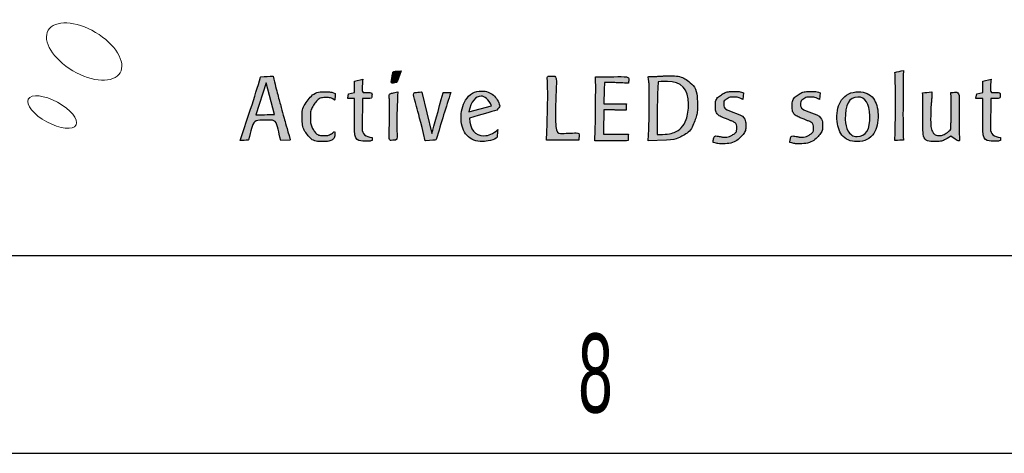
# Model space of a CAD drawing. Header units: millimetres. Extents: x 15 to 415, y 5 to 292.
# Tile 17 of 22: x 370 to 395, y 5 to 16. Entities that reach past the tile are written whole.
import ezdxf
from ezdxf.enums import TextEntityAlignment as Align

# ---------------------------------------------------------------- set-up
doc = ezdxf.new("R2010")
doc.units = ezdxf.units.MM
doc.layers.add('CALQUE_1', color=179, linetype='Continuous')
doc.layers.add('SLD-0', color=179, linetype='Continuous')
doc.styles.add('SLDTEXTSTYLE1', font='TXT', dxfattribs={"width": 0.75})
doc.styles.add('SLDTEXTSTYLE2', font='TXT', dxfattribs={"width": 0.589474})

# ---------------------------------------------------------------- blocks, each defined once
blk = doc.blocks.new('Bloc3')
at = {"layer": 'CALQUE_1'}
h = blk.add_hatch(color=139, dxfattribs=at)
edge = h.paths.add_edge_path(flags=0)
edge.add_spline(control_points=[(752.247, 26.255), (752.104, 26.255), (751.965, 26.249), (751.829, 26.236)], knot_values=[0, 0, 0, 0, 1, 1, 1, 1], weights=[1, 1, 1, 1], degree=3, periodic=0)
edge.add_line((751.829, 26.236), (752.364, 27.832))
edge.add_spline(control_points=[(752.364, 27.832), (752.558, 28.425), (752.725, 28.964), (752.864, 29.45)], knot_values=[0, 0, 0, 0, 1, 1, 1, 1], weights=[1, 1, 1, 1], degree=3, periodic=0)
edge.add_line((752.864, 29.45), (752.883, 29.47))
edge.add_spline(control_points=[(752.883, 29.47), (753.113, 29.479), (753.316, 29.491), (753.49, 29.504)], knot_values=[0, 0, 0, 0, 1, 1, 1, 1], weights=[1, 1, 1, 1], degree=3, periodic=0)
edge.add_line((753.49, 29.504), (753.505, 29.489))
edge.add_spline(control_points=[(753.505, 29.489), (753.599, 29.081), (753.737, 28.545), (753.918, 27.881), (754.038, 27.437), (754.188, 26.903), (754.37, 26.278)], knot_values=[0, 0, 0, 0, 1, 2, 3, 4, 4, 4, 4], weights=[1, 1, 1, 1, 1, 1, 1], degree=3, periodic=0)
edge.add_line((754.37, 26.278), (754.35, 26.259))
edge.add_line((754.35, 26.259), (753.899, 26.236))
edge.add_line((753.899, 26.236), (753.884, 26.25))
edge.add_spline(control_points=[(753.884, 26.25), (753.832, 26.48), (753.751, 26.822), (753.641, 27.277), (753.298, 27.274), (752.929, 27.268), (752.534, 27.258), (752.417, 26.857), (752.326, 26.53), (752.262, 26.275)], knot_values=[0, 0, 0, 0, 1, 2, 3, 4, 5, 6, 7, 7, 7, 7], weights=[1, 1, 1, 1, 1, 1, 1, 1, 1, 1], degree=3, periodic=0)
edge.add_line((752.262, 26.275), (752.247, 26.255))
edge = h.paths.add_edge_path(flags=0)
edge.add_spline(control_points=[(752.622, 27.541), (752.909, 27.544), (753.223, 27.55), (753.565, 27.559)], knot_values=[0, 0, 0, 0, 1, 1, 1, 1], weights=[1, 1, 1, 1], degree=3, periodic=0)
edge.add_line((753.565, 27.559), (753.148, 29.152))
edge.add_line((753.148, 29.152), (752.622, 27.541))
h = blk.add_hatch(color=139, dxfattribs=at)
edge = h.paths.add_edge_path(flags=0)
edge.add_spline(control_points=[(759.74, 29.178), (759.678, 29.165), (759.585, 29.149), (759.458, 29.129), (759.484, 29.262), (759.515, 29.465), (759.551, 29.737), (759.644, 29.74), (759.785, 29.748), (759.973, 29.761)], knot_values=[0, 0, 0, 0, 1, 2, 3, 4, 5, 6, 7, 7, 7, 7], weights=[1, 1, 1, 1, 1, 1, 1, 1, 1, 1], degree=3, periodic=0)
edge.add_line((759.973, 29.761), (759.769, 29.207))
edge.add_line((759.769, 29.207), (759.74, 29.178))
h = blk.add_hatch(color=139, dxfattribs=at)
edge = h.paths.add_edge_path(flags=0)
edge.add_spline(control_points=[(767.321, 26.253), (767.367, 27.5), (767.386, 28.431), (767.376, 29.046), (767.373, 29.211), (767.362, 29.358), (767.346, 29.488), (767.462, 29.494), (767.63, 29.503), (767.851, 29.512), (767.798, 28.706), (767.772, 27.731), (767.772, 26.589), (768.112, 26.598), (768.513, 26.614), (768.973, 26.636), (768.97, 26.552), (768.963, 26.427), (768.953, 26.262)], knot_values=[0, 0, 0, 0, 1, 2, 3, 4, 5, 6, 7, 8, 9, 10, 11, 12, 13, 14, 15, 16, 16, 16, 16], weights=[1, 1, 1, 1, 1, 1, 1, 1, 1, 1, 1, 1, 1, 1, 1, 1, 1, 1, 1], degree=3, periodic=0)
edge.add_line((768.953, 26.262), (768.944, 26.253))
edge.add_line((768.944, 26.253), (767.321, 26.253))
h = blk.add_hatch(color=139, dxfattribs=at)
edge = h.paths.add_edge_path(flags=0)
edge.add_spline(control_points=[(771.359, 28.1), (771.352, 28.016), (771.345, 27.908), (771.34, 27.776)], knot_values=[0, 0, 0, 0, 1, 1, 1, 1], weights=[1, 1, 1, 1], degree=3, periodic=0)
edge.add_line((771.34, 27.776), (771.336, 27.771))
edge.add_spline(control_points=[(771.336, 27.771), (771.232, 27.771), (771.064, 27.775), (770.831, 27.783), (770.675, 27.789), (770.505, 27.792), (770.321, 27.792)], knot_values=[0, 0, 0, 0, 1, 2, 3, 4, 4, 4, 4], weights=[1, 1, 1, 1, 1, 1, 1], degree=3, periodic=0)
edge.add_line((770.321, 27.792), (770.219, 27.792))
edge.add_spline(control_points=[(770.219, 27.792), (770.21, 27.378), (770.206, 26.967), (770.206, 26.556)], knot_values=[0, 0, 0, 0, 1, 1, 1, 1], weights=[1, 1, 1, 1], degree=3, periodic=0)
edge.add_line((770.206, 26.556), (770.385, 26.556))
edge.add_line((770.385, 26.556), (771.461, 26.556))
edge.add_spline(control_points=[(771.461, 26.556), (771.455, 26.485), (771.448, 26.382), (771.442, 26.246)], knot_values=[0, 0, 0, 0, 1, 1, 1, 1], weights=[1, 1, 1, 1], degree=3, periodic=0)
edge.add_line((771.442, 26.246), (771.432, 26.236))
edge.add_spline(control_points=[(771.432, 26.236), (771.342, 26.23), (771.245, 26.228), (771.142, 26.228)], knot_values=[0, 0, 0, 0, 1, 1, 1, 1], weights=[1, 1, 1, 1], degree=3, periodic=0)
edge.add_line((771.142, 26.228), (769.755, 26.232))
edge.add_spline(control_points=[(769.755, 26.232), (769.783, 26.744), (769.798, 27.175), (769.801, 27.525)], knot_values=[0, 0, 0, 0, 1, 1, 1, 1], weights=[1, 1, 1, 1], degree=3, periodic=0)
edge.add_line((769.801, 27.525), (769.801, 28.089))
edge.add_spline(control_points=[(769.801, 28.089), (769.808, 28.691), (769.808, 29.148), (769.801, 29.459)], knot_values=[0, 0, 0, 0, 1, 1, 1, 1], weights=[1, 1, 1, 1], degree=3, periodic=0)
edge.add_line((769.801, 29.459), (769.811, 29.464))
edge.add_spline(control_points=[(769.811, 29.464), (770.184, 29.464), (770.746, 29.469), (771.495, 29.479), (771.482, 29.343), (771.473, 29.236), (771.466, 29.155)], knot_values=[0, 0, 0, 0, 1, 2, 3, 4, 4, 4, 4], weights=[1, 1, 1, 1, 1, 1, 1], degree=3, periodic=0)
edge.add_line((771.466, 29.155), (771.461, 29.146))
edge.add_spline(control_points=[(771.461, 29.146), (771.38, 29.146), (771.189, 29.151), (770.889, 29.162), (770.662, 29.174), (770.471, 29.179), (770.316, 29.179)], knot_values=[0, 0, 0, 0, 1, 2, 3, 4, 4, 4, 4], weights=[1, 1, 1, 1, 1, 1, 1], degree=3, periodic=0)
edge.add_line((770.316, 29.179), (770.253, 29.179))
edge.add_spline(control_points=[(770.253, 29.179), (770.237, 28.855), (770.225, 28.495), (770.219, 28.1)], knot_values=[0, 0, 0, 0, 1, 1, 1, 1], weights=[1, 1, 1, 1], degree=3, periodic=0)
edge.add_line((770.219, 28.1), (771.359, 28.1))
h = blk.add_hatch(color=139, dxfattribs=at)
edge = h.paths.add_edge_path(flags=0)
edge.add_spline(control_points=[(772.467, 26.228), (772.508, 27.089), (772.521, 28.019), (772.505, 29.017), (772.505, 29.104), (772.492, 29.253), (772.467, 29.464)], knot_values=[0, 0, 0, 0, 1, 2, 3, 4, 4, 4, 4], weights=[1, 1, 1, 1, 1, 1, 1], degree=3, periodic=0)
edge.add_line((772.467, 29.464), (772.491, 29.479))
edge.add_line((772.491, 29.479), (772.608, 29.479))
edge.add_spline(control_points=[(772.608, 29.479), (772.706, 29.479), (772.853, 29.484), (773.05, 29.495), (773.247, 29.507), (773.394, 29.512), (773.491, 29.512), (773.901, 29.512), (774.21, 29.439), (774.419, 29.294), (774.763, 29.051), (774.941, 28.636), (774.95, 28.05), (774.954, 27.761), (774.912, 27.496), (774.824, 27.253), (774.698, 26.906), (774.497, 26.652), (774.221, 26.49), (773.991, 26.354), (773.711, 26.276), (773.381, 26.257)], knot_values=[0, 0, 0, 0, 1, 2, 3, 4, 5, 6, 7, 8, 9, 10, 11, 12, 13, 14, 15, 16, 17, 18, 19, 19, 19, 19], weights=[1, 1, 1, 1, 1, 1, 1, 1, 1, 1, 1, 1, 1, 1, 1, 1, 1, 1, 1, 1, 1, 1], degree=3, periodic=0)
edge.add_line((773.381, 26.257), (772.467, 26.228))
edge = h.paths.add_edge_path(flags=0)
edge.add_spline(control_points=[(773.775, 26.647), (774.053, 26.754), (774.254, 26.972), (774.378, 27.302)], knot_values=[3, 3, 3, 3, 4, 4, 4, 4], weights=[1, 1, 1, 1], degree=3, periodic=0)
edge.add_spline(control_points=[(774.378, 27.302), (774.462, 27.529), (774.503, 27.791), (774.499, 28.089)], knot_values=[4, 4, 4, 4, 5, 5, 5, 5], weights=[1, 1, 1, 1], degree=3, periodic=0)
edge.add_spline(control_points=[(774.499, 28.089), (774.489, 28.849), (774.133, 29.23), (773.429, 29.23)], knot_values=[5, 5, 5, 5, 6, 6, 6, 6], weights=[1, 1, 1, 1], degree=3, periodic=0)
edge.add_spline(control_points=[(773.429, 29.23), (773.351, 29.23), (773.194, 29.223), (772.957, 29.21)], knot_values=[0, 0, 0, 0, 1, 1, 1, 1], weights=[1, 1, 1, 1], degree=3, periodic=0)
edge.add_spline(control_points=[(772.957, 29.21), (772.925, 28.424), (772.91, 27.534), (772.914, 26.54)], knot_values=[1, 1, 1, 1, 2, 2, 2, 2], weights=[1, 1, 1, 1], degree=3, periodic=0)
edge.add_spline(control_points=[(772.914, 26.54), (773.312, 26.543), (773.599, 26.579), (773.775, 26.647)], knot_values=[2, 2, 2, 2, 3, 3, 3, 3], weights=[1, 1, 1, 1], degree=3, periodic=0)
h = blk.add_hatch(color=139, dxfattribs=at)
edge = h.paths.add_edge_path(flags=0)
edge.add_spline(control_points=[(784.959, 28.771), (784.954, 29.085), (784.946, 29.39), (784.934, 29.684)], knot_values=[4, 4, 4, 4, 5, 5, 5, 5], weights=[1, 1, 1, 1], degree=3, periodic=0)
edge.add_spline(control_points=[(784.934, 29.684), (785.065, 29.714), (785.207, 29.748), (785.36, 29.786)], knot_values=[5, 5, 5, 5, 6, 6, 6, 6], weights=[1, 1, 1, 1], degree=3, periodic=0)
edge.add_spline(control_points=[(785.36, 29.786), (785.353, 29.628), (785.347, 29.066), (785.343, 28.101)], knot_values=[0, 0, 0, 0, 1, 1, 1, 1], weights=[1, 1, 1, 1], degree=3, periodic=0)
edge.add_spline(control_points=[(785.343, 28.101), (785.336, 27.349), (785.342, 26.737), (785.36, 26.264)], knot_values=[1, 1, 1, 1, 2, 2, 2, 2], weights=[1, 1, 1, 1], degree=3, periodic=0)
edge.add_spline(control_points=[(785.36, 26.264), (785.266, 26.261), (785.124, 26.253), (784.934, 26.24)], knot_values=[2, 2, 2, 2, 3, 3, 3, 3], weights=[1, 1, 1, 1], degree=3, periodic=0)
edge.add_spline(control_points=[(784.934, 26.24), (784.964, 27.38), (784.972, 28.224), (784.959, 28.771)], knot_values=[3, 3, 3, 3, 4, 4, 4, 4], weights=[1, 1, 1, 1], degree=3, periodic=0)
h = blk.add_hatch(color=139, dxfattribs=at)
edge = h.paths.add_edge_path(flags=0)
edge.add_spline(control_points=[(758.032, 29.339), (758.017, 29.234), (758.007, 29.009), (757.999, 28.665), (758.113, 28.665), (758.283, 28.665), (758.508, 28.665), (758.499, 28.581), (758.494, 28.484), (758.494, 28.374), (758.416, 28.374), (758.256, 28.372), (758.014, 28.369)], knot_values=[0, 0, 0, 0, 1, 2, 3, 4, 5, 6, 7, 8, 9, 10, 10, 10, 10], weights=[1, 1, 1, 1, 1, 1, 1, 1, 1, 1, 1, 1, 1], degree=3, periodic=0)
edge.add_line((758.014, 28.369), (757.999, 26.843))
edge.add_spline(control_points=[(757.999, 26.843), (757.996, 26.581), (758.167, 26.433), (758.513, 26.401)], knot_values=[0, 0, 0, 0, 1, 1, 1, 1], weights=[1, 1, 1, 1], degree=3, periodic=0)
edge.add_line((758.513, 26.401), (758.503, 26.24))
edge.add_spline(control_points=[(758.503, 26.24), (758.419, 26.218), (758.334, 26.206), (758.246, 26.206), (757.823, 26.206), (757.611, 26.388), (757.611, 26.75)], knot_values=[0, 0, 0, 0, 1, 2, 3, 4, 4, 4, 4], weights=[1, 1, 1, 1, 1, 1, 1], degree=3, periodic=0)
edge.add_line((757.611, 26.75), (757.611, 28.362))
edge.add_line((757.611, 28.362), (757.27, 28.362))
edge.add_line((757.27, 28.362), (757.27, 28.381))
edge.add_line((757.27, 28.381), (757.314, 28.61))
edge.add_line((757.314, 28.61), (757.611, 28.673))
edge.add_line((757.611, 28.673), (757.611, 29.237))
edge.add_line((757.611, 29.237), (758.032, 29.339))
h = blk.add_hatch(color=139, dxfattribs=at)
edge = h.paths.add_edge_path(flags=0)
edge.add_spline(control_points=[(789.792, 29.339), (789.777, 29.234), (789.766, 29.009), (789.759, 28.665), (789.873, 28.665), (790.043, 28.665), (790.268, 28.665), (790.258, 28.581), (790.253, 28.484), (790.253, 28.374), (790.175, 28.374), (790.016, 28.372), (789.773, 28.369)], knot_values=[0, 0, 0, 0, 1, 2, 3, 4, 5, 6, 7, 8, 9, 10, 10, 10, 10], weights=[1, 1, 1, 1, 1, 1, 1, 1, 1, 1, 1, 1, 1], degree=3, periodic=0)
edge.add_line((789.773, 28.369), (789.759, 26.843))
edge.add_spline(control_points=[(789.759, 26.843), (789.755, 26.581), (789.927, 26.433), (790.273, 26.401)], knot_values=[0, 0, 0, 0, 1, 1, 1, 1], weights=[1, 1, 1, 1], degree=3, periodic=0)
edge.add_line((790.273, 26.401), (790.263, 26.24))
edge.add_spline(control_points=[(790.263, 26.24), (790.179, 26.218), (790.093, 26.206), (790.006, 26.206), (789.582, 26.206), (789.371, 26.388), (789.371, 26.75)], knot_values=[0, 0, 0, 0, 1, 2, 3, 4, 4, 4, 4], weights=[1, 1, 1, 1, 1, 1, 1], degree=3, periodic=0)
edge.add_line((789.371, 26.75), (789.371, 28.362))
edge.add_line((789.371, 28.362), (789.029, 28.362))
edge.add_line((789.029, 28.362), (789.029, 28.381))
edge.add_line((789.029, 28.381), (789.073, 28.61))
edge.add_line((789.073, 28.61), (789.371, 28.673))
edge.add_line((789.371, 28.673), (789.371, 29.237))
edge.add_line((789.371, 29.237), (789.792, 29.339))
h = blk.add_hatch(color=139, dxfattribs=at)
edge = h.paths.add_edge_path(flags=0)
edge.add_spline(control_points=[(756.643, 28.619), (756.633, 28.496), (756.625, 28.388), (756.618, 28.294)], knot_values=[0, 0, 0, 0, 1, 1, 1, 1], weights=[1, 1, 1, 1], degree=3, periodic=0)
edge.add_line((756.618, 28.294), (756.604, 28.289))
edge.add_spline(control_points=[(756.604, 28.289), (756.48, 28.374), (756.343, 28.416), (756.191, 28.416), (755.935, 28.416), (755.729, 28.301), (755.573, 28.071), (755.441, 27.869), (755.378, 27.634), (755.384, 27.365), (755.39, 27.125), (755.445, 26.927), (755.549, 26.771), (755.669, 26.583), (755.842, 26.489), (756.069, 26.489), (756.26, 26.489), (756.45, 26.574), (756.638, 26.744), (756.625, 26.592), (756.616, 26.47), (756.613, 26.379), (756.474, 26.253), (756.264, 26.189), (755.982, 26.189), (755.661, 26.189), (755.41, 26.306), (755.229, 26.54), (755.064, 26.75), (754.976, 27.02), (754.966, 27.351), (754.957, 27.714), (755.057, 28.026), (755.268, 28.289), (755.488, 28.568), (755.778, 28.707), (756.137, 28.707), (756.335, 28.707), (756.503, 28.678), (756.643, 28.619)], knot_values=[0, 0, 0, 0, 1, 2, 3, 4, 5, 6, 7, 8, 9, 10, 11, 12, 13, 14, 15, 16, 17, 18, 19, 20, 21, 22, 23, 24, 25, 26, 27, 28, 29, 30, 31, 32, 33, 34, 35, 36, 37, 37, 37, 37], weights=[1, 1, 1, 1, 1, 1, 1, 1, 1, 1, 1, 1, 1, 1, 1, 1, 1, 1, 1, 1, 1, 1, 1, 1, 1, 1, 1, 1, 1, 1, 1, 1, 1, 1, 1, 1, 1, 1, 1, 1], degree=3, periodic=0)
h = blk.add_hatch(color=139, dxfattribs=at)
edge = h.paths.add_edge_path(flags=0)
edge.add_spline(control_points=[(759.808, 28.702), (759.775, 28.148), (759.759, 27.616), (759.759, 27.105), (759.759, 26.82), (759.765, 26.54), (759.776, 26.264), (759.617, 26.258), (759.472, 26.25), (759.342, 26.24), (759.376, 26.878), (759.39, 27.467), (759.384, 28.008), (759.381, 28.238), (759.372, 28.437), (759.356, 28.605), (759.528, 28.641), (759.675, 28.674), (759.798, 28.707)], knot_values=[0, 0, 0, 0, 1, 2, 3, 4, 5, 6, 7, 8, 9, 10, 11, 12, 13, 14, 15, 16, 16, 16, 16], weights=[1, 1, 1, 1, 1, 1, 1, 1, 1, 1, 1, 1, 1, 1, 1, 1, 1, 1, 1], degree=3, periodic=0)
edge.add_line((759.798, 28.707), (759.808, 28.702))
h = blk.add_hatch(color=139, dxfattribs=at)
edge = h.paths.add_edge_path(flags=0)
edge.add_spline(control_points=[(762.486, 28.673), (762.243, 27.951), (761.997, 27.156), (761.748, 26.288)], knot_values=[0, 0, 0, 0, 1, 1, 1, 1], weights=[1, 1, 1, 1], degree=3, periodic=0)
edge.add_line((761.748, 26.288), (761.733, 26.273))
edge.add_spline(control_points=[(761.733, 26.273), (761.695, 26.269), (761.516, 26.252), (761.199, 26.219)], knot_values=[0, 0, 0, 0, 1, 1, 1, 1], weights=[1, 1, 1, 1], degree=3, periodic=0)
edge.add_line((761.199, 26.219), (761.189, 26.234))
edge.add_spline(control_points=[(761.189, 26.234), (760.94, 27.264), (760.726, 28.07), (760.548, 28.653), (760.693, 28.666), (760.844, 28.683), (760.999, 28.703)], knot_values=[0, 0, 0, 0, 1, 2, 3, 4, 4, 4, 4], weights=[1, 1, 1, 1, 1, 1, 1], degree=3, periodic=0)
edge.add_line((760.999, 28.703), (761.013, 28.692))
edge.add_line((761.013, 28.692), (761.518, 26.59))
edge.add_spline(control_points=[(761.518, 26.59), (761.654, 27.046), (761.846, 27.734), (762.092, 28.653)], knot_values=[0, 0, 0, 0, 1, 1, 1, 1], weights=[1, 1, 1, 1], degree=3, periodic=0)
edge.add_line((762.092, 28.653), (762.101, 28.663))
edge.add_spline(control_points=[(762.101, 28.663), (762.222, 28.663), (762.35, 28.667), (762.486, 28.673)], knot_values=[0, 0, 0, 0, 1, 1, 1, 1], weights=[1, 1, 1, 1], degree=3, periodic=0)
h = blk.add_hatch(color=139, dxfattribs=at)
edge = h.paths.add_edge_path(flags=0)
edge.add_spline(control_points=[(764.637, 28.531), (764.786, 28.398), (764.895, 28.218), (764.963, 27.99)], knot_values=[11, 11, 11, 11, 12, 12, 12, 12], weights=[1, 1, 1, 1], degree=3, periodic=0)
edge.add_spline(control_points=[(764.963, 27.99), (764.937, 27.939), (764.887, 27.869), (764.813, 27.781)], knot_values=[12, 12, 12, 12, 13, 13, 13, 13], weights=[1, 1, 1, 1], degree=3, periodic=0)
edge.add_spline(control_points=[(764.813, 27.781), (764.505, 27.691), (764.042, 27.557), (763.423, 27.38)], knot_values=[0, 0, 0, 0, 1, 1, 1, 1], weights=[1, 1, 1, 1], degree=3, periodic=0)
edge.add_spline(control_points=[(763.423, 27.38), (763.459, 26.783), (763.703, 26.485), (764.156, 26.485), (764.396, 26.485), (764.629, 26.587), (764.856, 26.793)], knot_values=[1, 1, 1, 1, 2, 2, 2, 3, 3, 3, 3], weights=[1, 1, 1, 1, 1, 1, 1], degree=3, periodic=0)
edge.add_spline(control_points=[(764.856, 26.793), (764.846, 26.679), (764.836, 26.549), (764.827, 26.404)], knot_values=[3, 3, 3, 3, 4, 4, 4, 4], weights=[1, 1, 1, 1], degree=3, periodic=0)
edge.add_spline(control_points=[(764.827, 26.404), (764.772, 26.339), (764.657, 26.285), (764.482, 26.243)], knot_values=[4, 4, 4, 4, 5, 5, 5, 5], weights=[1, 1, 1, 1], degree=3, periodic=0)
edge.add_spline(control_points=[(764.482, 26.243), (764.336, 26.207), (764.208, 26.189), (764.098, 26.189), (763.758, 26.189), (763.491, 26.295), (763.296, 26.505)], knot_values=[5, 5, 5, 5, 6, 6, 6, 7, 7, 7, 7], weights=[1, 1, 1, 1, 1, 1, 1], degree=3, periodic=0)
edge.add_spline(control_points=[(763.296, 26.505), (763.112, 26.706), (763.015, 26.98), (763.005, 27.326)], knot_values=[7, 7, 7, 7, 8, 8, 8, 8], weights=[1, 1, 1, 1], degree=3, periodic=0)
edge.add_spline(control_points=[(763.005, 27.326), (762.995, 27.705), (763.07, 28.024), (763.228, 28.283)], knot_values=[8, 8, 8, 8, 9, 9, 9, 9], weights=[1, 1, 1, 1], degree=3, periodic=0)
edge.add_spline(control_points=[(763.228, 28.283), (763.416, 28.591), (763.69, 28.745), (764.049, 28.745), (764.276, 28.745), (764.472, 28.674), (764.637, 28.531)], knot_values=[9, 9, 9, 9, 10, 10, 10, 11, 11, 11, 11], weights=[1, 1, 1, 1, 1, 1, 1], degree=3, periodic=0)
edge = h.paths.add_edge_path(flags=0)
edge.add_spline(control_points=[(764.545, 28.002), (764.38, 28.326), (764.206, 28.488), (764.025, 28.488)], knot_values=[0, 0, 0, 0, 1, 1, 1, 1], weights=[1, 1, 1, 1], degree=3, periodic=0)
edge.add_spline(control_points=[(764.025, 28.488), (763.724, 28.488), (763.515, 28.224), (763.398, 27.696)], knot_values=[0, 0, 0, 0, 1, 1, 1, 1], weights=[1, 1, 1, 1], degree=3, periodic=0)
edge.add_line((763.398, 27.696), (764.545, 28.002))
h = blk.add_hatch(color=139, dxfattribs=at)
edge = h.paths.add_edge_path(flags=0)
edge.add_spline(control_points=[(777.246, 28.308), (777.094, 28.397), (776.938, 28.441), (776.78, 28.441), (776.654, 28.441), (776.543, 28.414), (776.45, 28.359), (776.333, 28.291), (776.276, 28.198), (776.28, 28.082), (776.283, 27.926), (776.38, 27.813), (776.571, 27.742)], knot_values=[0, 0, 0, 0, 1, 2, 3, 4, 5, 6, 7, 8, 9, 10, 10, 10, 10], weights=[1, 1, 1, 1, 1, 1, 1, 1, 1, 1, 1, 1, 1], degree=3, periodic=0)
edge.add_line((776.571, 27.742), (777.101, 27.547))
edge.add_spline(control_points=[(777.101, 27.547), (777.292, 27.437), (777.391, 27.256), (777.397, 27.003), (777.403, 26.792), (777.311, 26.593), (777.12, 26.405), (776.9, 26.189), (776.564, 26.08), (776.114, 26.08), (776.001, 26.08), (775.878, 26.103), (775.745, 26.148)], knot_values=[0, 0, 0, 0, 1, 2, 3, 4, 5, 6, 7, 8, 9, 10, 10, 10, 10], weights=[1, 1, 1, 1, 1, 1, 1, 1, 1, 1, 1, 1, 1], degree=3, periodic=0)
edge.add_line((775.745, 26.148), (775.74, 26.157))
edge.add_spline(control_points=[(775.74, 26.157), (775.746, 26.219), (775.766, 26.335), (775.798, 26.506), (776.074, 26.444), (776.235, 26.413), (776.28, 26.413), (776.439, 26.413), (776.58, 26.447), (776.703, 26.515), (776.866, 26.606), (776.945, 26.732), (776.942, 26.894), (776.938, 27.047), (776.844, 27.16), (776.66, 27.235), (776.546, 27.28), (776.375, 27.348), (776.145, 27.439), (775.96, 27.549), (775.864, 27.721), (775.858, 27.955), (775.852, 28.221), (775.953, 28.421), (776.164, 28.558), (776.342, 28.671), (776.57, 28.728), (776.848, 28.728), (777.003, 28.728), (777.144, 28.704), (777.27, 28.655)], knot_values=[0, 0, 0, 0, 1, 2, 3, 4, 5, 6, 7, 8, 9, 10, 11, 12, 13, 14, 15, 16, 17, 18, 19, 20, 21, 22, 23, 24, 25, 26, 27, 28, 28, 28, 28], weights=[1, 1, 1, 1, 1, 1, 1, 1, 1, 1, 1, 1, 1, 1, 1, 1, 1, 1, 1, 1, 1, 1, 1, 1, 1, 1, 1, 1, 1, 1, 1], degree=3, periodic=0)
edge.add_line((777.27, 28.655), (777.275, 28.645))
edge.add_line((777.275, 28.645), (777.246, 28.308))
h = blk.add_hatch(color=139, dxfattribs=at)
edge = h.paths.add_edge_path(flags=0)
edge.add_spline(control_points=[(781.127, 28.308), (780.975, 28.397), (780.82, 28.441), (780.661, 28.441), (780.535, 28.441), (780.425, 28.414), (780.331, 28.359), (780.214, 28.291), (780.158, 28.198), (780.161, 28.082), (780.164, 27.926), (780.261, 27.813), (780.452, 27.742)], knot_values=[0, 0, 0, 0, 1, 2, 3, 4, 5, 6, 7, 8, 9, 10, 10, 10, 10], weights=[1, 1, 1, 1, 1, 1, 1, 1, 1, 1, 1, 1, 1], degree=3, periodic=0)
edge.add_line((780.452, 27.742), (780.982, 27.547))
edge.add_spline(control_points=[(780.982, 27.547), (781.173, 27.437), (781.272, 27.256), (781.278, 27.003), (781.285, 26.792), (781.192, 26.593), (781.001, 26.405), (780.781, 26.189), (780.446, 26.08), (779.996, 26.08), (779.882, 26.08), (779.759, 26.103), (779.626, 26.148)], knot_values=[0, 0, 0, 0, 1, 2, 3, 4, 5, 6, 7, 8, 9, 10, 10, 10, 10], weights=[1, 1, 1, 1, 1, 1, 1, 1, 1, 1, 1, 1, 1], degree=3, periodic=0)
edge.add_line((779.626, 26.148), (779.621, 26.157))
edge.add_spline(control_points=[(779.621, 26.157), (779.628, 26.219), (779.647, 26.335), (779.68, 26.506), (779.955, 26.444), (780.116, 26.413), (780.161, 26.413), (780.32, 26.413), (780.461, 26.447), (780.585, 26.515), (780.747, 26.606), (780.826, 26.732), (780.823, 26.894), (780.82, 27.047), (780.726, 27.16), (780.541, 27.235), (780.428, 27.28), (780.256, 27.348), (780.026, 27.439), (779.841, 27.549), (779.746, 27.721), (779.739, 27.955), (779.733, 28.221), (779.835, 28.421), (780.045, 28.558), (780.223, 28.671), (780.451, 28.728), (780.729, 28.728), (780.884, 28.728), (781.025, 28.704), (781.151, 28.655)], knot_values=[0, 0, 0, 0, 1, 2, 3, 4, 5, 6, 7, 8, 9, 10, 11, 12, 13, 14, 15, 16, 17, 18, 19, 20, 21, 22, 23, 24, 25, 26, 27, 28, 28, 28, 28], weights=[1, 1, 1, 1, 1, 1, 1, 1, 1, 1, 1, 1, 1, 1, 1, 1, 1, 1, 1, 1, 1, 1, 1, 1, 1, 1, 1, 1, 1, 1, 1], degree=3, periodic=0)
edge.add_line((781.151, 28.655), (781.156, 28.645))
edge.add_line((781.156, 28.645), (781.127, 28.308))
h = blk.add_hatch(color=139, dxfattribs=at)
edge = h.paths.add_edge_path(flags=0)
edge.add_spline(control_points=[(783.867, 26.603), (783.682, 26.325), (783.399, 26.185), (783.017, 26.185), (782.683, 26.185), (782.429, 26.297), (782.254, 26.521)], knot_values=[5, 5, 5, 5, 6, 6, 6, 7, 7, 7, 7], weights=[1, 1, 1, 1, 1, 1, 1], degree=3, periodic=0)
edge.add_spline(control_points=[(782.254, 26.521), (782.096, 26.722), (782.012, 26.994), (782.002, 27.337)], knot_values=[7, 7, 7, 7, 8, 8, 8, 8], weights=[1, 1, 1, 1], degree=3, periodic=0)
edge.add_spline(control_points=[(782.002, 27.337), (781.989, 27.739), (782.067, 28.058), (782.235, 28.295)], knot_values=[0, 0, 0, 0, 1, 1, 1, 1], weights=[1, 1, 1, 1], degree=3, periodic=0)
edge.add_spline(control_points=[(782.235, 28.295), (782.426, 28.567), (782.714, 28.703), (783.099, 28.703), (783.423, 28.703), (783.671, 28.591), (783.843, 28.367)], knot_values=[1, 1, 1, 1, 2, 2, 2, 3, 3, 3, 3], weights=[1, 1, 1, 1, 1, 1, 1], degree=3, periodic=0)
edge.add_spline(control_points=[(783.843, 28.367), (783.992, 28.166), (784.071, 27.898), (784.081, 27.561)], knot_values=[3, 3, 3, 3, 4, 4, 4, 4], weights=[1, 1, 1, 1], degree=3, periodic=0)
edge.add_spline(control_points=[(784.081, 27.561), (784.094, 27.159), (784.022, 26.84), (783.867, 26.603)], knot_values=[4, 4, 4, 4, 5, 5, 5, 5], weights=[1, 1, 1, 1], degree=3, periodic=0)
edge = h.paths.add_edge_path(flags=0)
edge.add_spline(control_points=[(782.424, 27.299), (782.43, 27.071), (782.474, 26.883), (782.555, 26.734)], knot_values=[1, 1, 1, 1, 2, 2, 2, 2], weights=[1, 1, 1, 1], degree=3, periodic=0)
edge.add_spline(control_points=[(782.555, 26.734), (782.662, 26.54), (782.817, 26.443), (783.022, 26.443), (783.472, 26.443), (783.686, 26.793), (783.663, 27.493)], knot_values=[2, 2, 2, 2, 3, 3, 3, 4, 4, 4, 4], weights=[1, 1, 1, 1, 1, 1, 1], degree=3, periodic=0)
edge.add_spline(control_points=[(783.663, 27.493), (783.644, 28.125), (783.443, 28.441), (783.06, 28.441)], knot_values=[4, 4, 4, 4, 5, 5, 5, 5], weights=[1, 1, 1, 1], degree=3, periodic=0)
edge.add_spline(control_points=[(783.06, 28.441), (782.613, 28.441), (782.401, 28.06), (782.424, 27.299)], knot_values=[0, 0, 0, 0, 1, 1, 1, 1], weights=[1, 1, 1, 1], degree=3, periodic=0)
h = blk.add_hatch(color=139, dxfattribs=at)
edge = h.paths.add_edge_path(flags=0)
edge.add_spline(control_points=[(787.765, 28.663), (787.787, 28.663), (787.93, 28.678), (788.196, 28.707), (788.184, 28.129), (788.179, 27.621), (788.179, 27.183), (788.179, 26.822), (788.184, 26.509), (788.196, 26.243)], knot_values=[0, 0, 0, 0, 1, 2, 3, 4, 5, 6, 7, 7, 7, 7], weights=[1, 1, 1, 1, 1, 1, 1, 1, 1, 1], degree=3, periodic=0)
edge.add_line((788.196, 26.243), (788.181, 26.223))
edge.add_spline(control_points=[(788.181, 26.223), (788.116, 26.23), (788.046, 26.259), (787.972, 26.311)], knot_values=[0, 0, 0, 0, 1, 1, 1, 1], weights=[1, 1, 1, 1], degree=3, periodic=0)
edge.add_line((787.972, 26.311), (787.753, 26.457))
edge.add_spline(control_points=[(787.753, 26.457), (787.488, 26.276), (787.222, 26.185), (786.954, 26.185), (786.554, 26.185), (786.351, 26.423), (786.345, 26.899), (786.341, 27.023), (786.341, 27.233), (786.345, 27.531), (786.347, 27.758), (786.347, 27.967), (786.345, 28.158), (786.342, 28.355), (786.337, 28.521), (786.332, 28.653)], knot_values=[0, 0, 0, 0, 1, 2, 3, 4, 5, 6, 7, 8, 9, 10, 11, 12, 13, 13, 13, 13], weights=[1, 1, 1, 1, 1, 1, 1, 1, 1, 1, 1, 1, 1, 1, 1, 1], degree=3, periodic=0)
edge.add_line((786.332, 28.653), (786.337, 28.658))
edge.add_spline(control_points=[(786.337, 28.658), (786.466, 28.668), (786.62, 28.684), (786.798, 28.707)], knot_values=[0, 0, 0, 0, 1, 1, 1, 1], weights=[1, 1, 1, 1], degree=3, periodic=0)
edge.add_line((786.798, 28.707), (786.803, 28.697))
edge.add_spline(control_points=[(786.803, 28.697), (786.803, 28.587), (786.795, 28.432), (786.779, 28.231), (786.76, 28.014), (786.749, 27.859), (786.746, 27.765), (786.739, 27.487), (786.738, 27.267), (786.741, 27.105), (786.744, 26.943), (786.773, 26.809), (786.828, 26.702), (786.903, 26.563), (787.011, 26.493), (787.153, 26.493), (787.325, 26.493), (787.526, 26.594), (787.755, 26.795), (787.755, 26.843), (787.76, 26.991), (787.77, 27.238), (787.778, 27.4), (787.782, 27.547), (787.782, 27.68), (787.782, 27.992), (787.775, 28.318), (787.76, 28.658)], knot_values=[0, 0, 0, 0, 1, 2, 3, 4, 5, 6, 7, 8, 9, 10, 11, 12, 13, 14, 15, 16, 17, 18, 19, 20, 21, 22, 23, 24, 25, 25, 25, 25], weights=[1, 1, 1, 1, 1, 1, 1, 1, 1, 1, 1, 1, 1, 1, 1, 1, 1, 1, 1, 1, 1, 1, 1, 1, 1, 1, 1, 1], degree=3, periodic=0)
edge.add_line((787.76, 28.658), (787.765, 28.663))
at = {"color": 7, "linetype": 'Continuous', "lineweight": 0}
blk.add_line((550.158, 20.43), (820.158, 20.43), dxfattribs=at)
for centre, major_axis, ratio in [((743.95, 30.74), (1.815, -1.074), 0.535163), ((742.333, 27.682), (1.207, -0.653), 0.410926)]:
    blk.add_ellipse(centre, major_axis=major_axis, ratio=ratio, dxfattribs=at)
at = {"layer": 'CALQUE_1'}
for p, q in [((752.864, 29.45), (752.883, 29.47)), ((753.49, 29.504), (753.505, 29.489)), ((759.973, 29.761), (759.769, 29.207)), ((769.801, 29.459), (769.811, 29.464)), ((772.467, 29.464), (772.491, 29.479)), ((772.491, 29.479), (772.608, 29.479)), ((753.148, 29.152), (752.622, 27.541)), ((753.565, 27.559), (753.148, 29.152)), ((757.611, 29.237), (758.032, 29.339)), ((757.611, 28.673), (757.611, 29.237)), ((759.769, 29.207), (759.74, 29.178)), ((770.316, 29.179), (770.253, 29.179)), ((771.466, 29.155), (771.461, 29.146)), ((789.371, 29.237), (789.792, 29.339)), ((789.371, 28.673), (789.371, 29.237)), ((757.27, 28.381), (757.314, 28.61)), ((757.27, 28.362), (757.27, 28.381)), ((757.314, 28.61), (757.611, 28.673)), ((759.798, 28.707), (759.808, 28.702)), ((760.999, 28.703), (761.013, 28.692)), ((761.013, 28.692), (761.518, 26.59)), ((762.092, 28.653), (762.101, 28.663)), ((777.275, 28.645), (777.246, 28.308)), ((777.27, 28.655), (777.275, 28.645)), ((781.156, 28.645), (781.127, 28.308)), ((781.151, 28.655), (781.156, 28.645)), ((786.332, 28.653), (786.337, 28.658)), ((786.798, 28.707), (786.803, 28.697)), ((787.76, 28.658), (787.765, 28.663)), ((789.029, 28.381), (789.073, 28.61)), ((789.029, 28.362), (789.029, 28.381)), ((789.073, 28.61), (789.371, 28.673)), ((756.618, 28.294), (756.604, 28.289)), ((757.611, 28.362), (757.27, 28.362)), ((757.611, 26.75), (757.611, 28.362)), ((758.014, 28.369), (757.999, 26.843)), ((763.398, 27.696), (764.545, 28.002)), ((769.801, 27.525), (769.801, 28.089)), ((770.219, 28.1), (771.359, 28.1)), ((789.371, 28.362), (789.029, 28.362)), ((789.371, 26.75), (789.371, 28.362)), ((789.773, 28.369), (789.759, 26.843)), ((751.829, 26.236), (752.364, 27.832)), ((770.321, 27.792), (770.219, 27.792)), ((771.34, 27.776), (771.336, 27.771)), ((776.571, 27.742), (777.101, 27.547)), ((780.452, 27.742), (780.982, 27.547)), ((758.513, 26.401), (758.503, 26.24)), ((770.206, 26.556), (770.385, 26.556)), ((770.385, 26.556), (771.461, 26.556)), ((787.972, 26.311), (787.753, 26.457)), ((790.273, 26.401), (790.263, 26.24)), ((752.262, 26.275), (752.247, 26.255)), ((753.899, 26.236), (753.884, 26.25)), ((754.35, 26.259), (753.899, 26.236)), ((754.37, 26.278), (754.35, 26.259)), ((761.199, 26.219), (761.189, 26.234)), ((761.748, 26.288), (761.733, 26.273)), ((768.944, 26.253), (767.321, 26.253)), ((768.953, 26.262), (768.944, 26.253)), ((771.142, 26.228), (769.755, 26.232)), ((771.442, 26.246), (771.432, 26.236)), ((773.381, 26.257), (772.467, 26.228)), ((775.745, 26.148), (775.74, 26.157)), ((779.626, 26.148), (779.621, 26.157)), ((788.196, 26.243), (788.181, 26.223))]:
    blk.add_line(p, q, dxfattribs=at)
for points in [[(752.364, 27.832), (752.558, 28.425), (752.725, 28.964), (752.864, 29.45)], [(752.883, 29.47), (753.113, 29.479), (753.316, 29.491), (753.49, 29.504)], [(753.505, 29.489), (753.599, 29.081), (753.737, 28.545), (753.918, 27.881), (754.038, 27.437), (754.188, 26.903), (754.37, 26.278)], [(759.74, 29.178), (759.678, 29.165), (759.585, 29.149), (759.458, 29.129), (759.484, 29.262), (759.515, 29.465), (759.551, 29.737), (759.644, 29.74), (759.785, 29.748), (759.973, 29.761)], [(767.321, 26.253), (767.367, 27.5), (767.386, 28.431), (767.376, 29.046), (767.373, 29.211), (767.362, 29.358), (767.346, 29.488), (767.462, 29.494), (767.63, 29.503), (767.851, 29.512), (767.798, 28.706), (767.772, 27.731), (767.772, 26.589), (768.112, 26.598), (768.513, 26.614), (768.973, 26.636), (768.97, 26.552), (768.963, 26.427), (768.953, 26.262)], [(769.801, 28.089), (769.808, 28.691), (769.808, 29.148), (769.801, 29.459)], [(769.811, 29.464), (770.184, 29.464), (770.746, 29.469), (771.495, 29.479), (771.482, 29.343), (771.473, 29.236), (771.466, 29.155)], [(772.467, 26.228), (772.508, 27.089), (772.521, 28.019), (772.505, 29.017), (772.505, 29.104), (772.492, 29.253), (772.467, 29.464)], [(772.608, 29.479), (772.706, 29.479), (772.853, 29.484), (773.05, 29.495), (773.247, 29.507), (773.394, 29.512), (773.491, 29.512), (773.901, 29.512), (774.21, 29.439), (774.419, 29.294), (774.763, 29.051), (774.941, 28.636), (774.95, 28.05), (774.954, 27.761), (774.912, 27.496), (774.824, 27.253), (774.698, 26.906), (774.497, 26.652), (774.221, 26.49), (773.991, 26.354), (773.711, 26.276), (773.381, 26.257)], [(784.934, 29.684), (785.065, 29.714), (785.207, 29.748), (785.36, 29.786)], [(784.959, 28.771), (784.954, 29.085), (784.946, 29.39), (784.934, 29.684)], [(785.36, 29.786), (785.353, 29.628), (785.347, 29.066), (785.343, 28.101)], [(758.032, 29.339), (758.017, 29.234), (758.007, 29.009), (757.999, 28.665), (758.113, 28.665), (758.283, 28.665), (758.508, 28.665), (758.499, 28.581), (758.494, 28.484), (758.494, 28.374), (758.416, 28.374), (758.256, 28.372), (758.014, 28.369)], [(770.253, 29.179), (770.237, 28.855), (770.225, 28.495), (770.219, 28.1)], [(771.461, 29.146), (771.38, 29.146), (771.189, 29.151), (770.889, 29.162), (770.662, 29.174), (770.471, 29.179), (770.316, 29.179)], [(772.957, 29.21), (772.925, 28.424), (772.91, 27.534), (772.914, 26.54)], [(773.429, 29.23), (773.351, 29.23), (773.194, 29.223), (772.957, 29.21)], [(774.499, 28.089), (774.489, 28.849), (774.133, 29.23), (773.429, 29.23)], [(789.792, 29.339), (789.777, 29.234), (789.766, 29.009), (789.759, 28.665), (789.873, 28.665), (790.043, 28.665), (790.268, 28.665), (790.258, 28.581), (790.253, 28.484), (790.253, 28.374), (790.175, 28.374), (790.016, 28.372), (789.773, 28.369)], [(756.604, 28.289), (756.48, 28.374), (756.343, 28.416), (756.191, 28.416), (755.935, 28.416), (755.729, 28.301), (755.573, 28.071), (755.441, 27.869), (755.378, 27.634), (755.384, 27.365), (755.39, 27.125), (755.445, 26.927), (755.549, 26.771), (755.669, 26.583), (755.842, 26.489), (756.069, 26.489), (756.26, 26.489), (756.45, 26.574), (756.638, 26.744), (756.625, 26.592), (756.616, 26.47), (756.613, 26.379), (756.474, 26.253), (756.264, 26.189), (755.982, 26.189), (755.661, 26.189), (755.41, 26.306), (755.229, 26.54), (755.064, 26.75), (754.976, 27.02), (754.966, 27.351), (754.957, 27.714), (755.057, 28.026), (755.268, 28.289), (755.488, 28.568), (755.778, 28.707), (756.137, 28.707), (756.335, 28.707), (756.503, 28.678), (756.643, 28.619)], [(756.643, 28.619), (756.633, 28.496), (756.625, 28.388), (756.618, 28.294)], [(759.808, 28.702), (759.775, 28.148), (759.759, 27.616), (759.759, 27.105), (759.759, 26.82), (759.765, 26.54), (759.776, 26.264), (759.617, 26.258), (759.472, 26.25), (759.342, 26.24), (759.376, 26.878), (759.39, 27.467), (759.384, 28.008), (759.381, 28.238), (759.372, 28.437), (759.356, 28.605), (759.528, 28.641), (759.675, 28.674), (759.798, 28.707)], [(761.189, 26.234), (760.94, 27.264), (760.726, 28.07), (760.548, 28.653), (760.693, 28.666), (760.844, 28.683), (760.999, 28.703)], [(761.518, 26.59), (761.654, 27.046), (761.846, 27.734), (762.092, 28.653)], [(762.486, 28.673), (762.243, 27.951), (761.997, 27.156), (761.748, 26.288)], [(762.101, 28.663), (762.222, 28.663), (762.35, 28.667), (762.486, 28.673)], [(764.025, 28.488), (763.724, 28.488), (763.515, 28.224), (763.398, 27.696)], [(764.545, 28.002), (764.38, 28.326), (764.206, 28.488), (764.025, 28.488)], [(764.637, 28.531), (764.786, 28.398), (764.895, 28.218), (764.963, 27.99)], [(775.74, 26.157), (775.746, 26.219), (775.766, 26.335), (775.798, 26.506), (776.074, 26.444), (776.235, 26.413), (776.28, 26.413), (776.439, 26.413), (776.58, 26.447), (776.703, 26.515), (776.866, 26.606), (776.945, 26.732), (776.942, 26.894), (776.938, 27.047), (776.844, 27.16), (776.66, 27.235), (776.546, 27.28), (776.375, 27.348), (776.145, 27.439), (775.96, 27.549), (775.864, 27.721), (775.858, 27.955), (775.852, 28.221), (775.953, 28.421), (776.164, 28.558), (776.342, 28.671), (776.57, 28.728), (776.848, 28.728), (777.003, 28.728), (777.144, 28.704), (777.27, 28.655)], [(777.246, 28.308), (777.094, 28.397), (776.938, 28.441), (776.78, 28.441), (776.654, 28.441), (776.543, 28.414), (776.45, 28.359), (776.333, 28.291), (776.276, 28.198), (776.28, 28.082), (776.283, 27.926), (776.38, 27.813), (776.571, 27.742)], [(779.621, 26.157), (779.628, 26.219), (779.647, 26.335), (779.68, 26.506), (779.955, 26.444), (780.116, 26.413), (780.161, 26.413), (780.32, 26.413), (780.461, 26.447), (780.585, 26.515), (780.747, 26.606), (780.826, 26.732), (780.823, 26.894), (780.82, 27.047), (780.726, 27.16), (780.541, 27.235), (780.428, 27.28), (780.256, 27.348), (780.026, 27.439), (779.841, 27.549), (779.746, 27.721), (779.739, 27.955), (779.733, 28.221), (779.835, 28.421), (780.045, 28.558), (780.223, 28.671), (780.451, 28.728), (780.729, 28.728), (780.884, 28.728), (781.025, 28.704), (781.151, 28.655)], [(781.127, 28.308), (780.975, 28.397), (780.82, 28.441), (780.661, 28.441), (780.535, 28.441), (780.425, 28.414), (780.331, 28.359), (780.214, 28.291), (780.158, 28.198), (780.161, 28.082), (780.164, 27.926), (780.261, 27.813), (780.452, 27.742)], [(783.06, 28.441), (782.613, 28.441), (782.401, 28.06), (782.424, 27.299)], [(783.663, 27.493), (783.644, 28.125), (783.443, 28.441), (783.06, 28.441)], [(784.934, 26.24), (784.964, 27.38), (784.972, 28.224), (784.959, 28.771)], [(787.753, 26.457), (787.488, 26.276), (787.222, 26.185), (786.954, 26.185), (786.554, 26.185), (786.351, 26.423), (786.345, 26.899), (786.341, 27.023), (786.341, 27.233), (786.345, 27.531), (786.347, 27.758), (786.347, 27.967), (786.345, 28.158), (786.342, 28.355), (786.337, 28.521), (786.332, 28.653)], [(786.337, 28.658), (786.466, 28.668), (786.62, 28.684), (786.798, 28.707)], [(786.803, 28.697), (786.803, 28.587), (786.795, 28.432), (786.779, 28.231), (786.76, 28.014), (786.749, 27.859), (786.746, 27.765), (786.739, 27.487), (786.738, 27.267), (786.741, 27.105), (786.744, 26.943), (786.773, 26.809), (786.828, 26.702), (786.903, 26.563), (787.011, 26.493), (787.153, 26.493), (787.325, 26.493), (787.526, 26.594), (787.755, 26.795), (787.755, 26.843), (787.76, 26.991), (787.77, 27.238), (787.778, 27.4), (787.782, 27.547), (787.782, 27.68), (787.782, 27.992), (787.775, 28.318), (787.76, 28.658)], [(787.765, 28.663), (787.787, 28.663), (787.93, 28.678), (788.196, 28.707), (788.184, 28.129), (788.179, 27.621), (788.179, 27.183), (788.179, 26.822), (788.184, 26.509), (788.196, 26.243)], [(763.005, 27.326), (762.995, 27.705), (763.07, 28.024), (763.228, 28.283)], [(764.963, 27.99), (764.937, 27.939), (764.887, 27.869), (764.813, 27.781)], [(771.359, 28.1), (771.352, 28.016), (771.345, 27.908), (771.34, 27.776)], [(774.378, 27.302), (774.462, 27.529), (774.503, 27.791), (774.499, 28.089)], [(782.002, 27.337), (781.989, 27.739), (782.067, 28.058), (782.235, 28.295)], [(783.843, 28.367), (783.992, 28.166), (784.071, 27.898), (784.081, 27.561)], [(785.343, 28.101), (785.336, 27.349), (785.342, 26.737), (785.36, 26.264)], [(752.622, 27.541), (752.909, 27.544), (753.223, 27.55), (753.565, 27.559)], [(764.813, 27.781), (764.505, 27.691), (764.042, 27.557), (763.423, 27.38)], [(769.755, 26.232), (769.783, 26.744), (769.798, 27.175), (769.801, 27.525)], [(770.219, 27.792), (770.21, 27.378), (770.206, 26.967), (770.206, 26.556)], [(771.336, 27.771), (771.232, 27.771), (771.064, 27.775), (770.831, 27.783), (770.675, 27.789), (770.505, 27.792), (770.321, 27.792)], [(777.101, 27.547), (777.292, 27.437), (777.391, 27.256), (777.397, 27.003), (777.403, 26.792), (777.311, 26.593), (777.12, 26.405), (776.9, 26.189), (776.564, 26.08), (776.114, 26.08), (776.001, 26.08), (775.878, 26.103), (775.745, 26.148)], [(780.982, 27.547), (781.173, 27.437), (781.272, 27.256), (781.278, 27.003), (781.285, 26.792), (781.192, 26.593), (781.001, 26.405), (780.781, 26.189), (780.446, 26.08), (779.996, 26.08), (779.882, 26.08), (779.759, 26.103), (779.626, 26.148)], [(784.081, 27.561), (784.094, 27.159), (784.022, 26.84), (783.867, 26.603)], [(753.884, 26.25), (753.832, 26.48), (753.751, 26.822), (753.641, 27.277), (753.298, 27.274), (752.929, 27.268), (752.534, 27.258), (752.417, 26.857), (752.326, 26.53), (752.262, 26.275)], [(763.296, 26.505), (763.112, 26.706), (763.015, 26.98), (763.005, 27.326)], [(773.775, 26.647), (774.053, 26.754), (774.254, 26.972), (774.378, 27.302)], [(782.254, 26.521), (782.096, 26.722), (782.012, 26.994), (782.002, 27.337)], [(782.424, 27.299), (782.43, 27.071), (782.474, 26.883), (782.555, 26.734)], [(758.503, 26.24), (758.419, 26.218), (758.334, 26.206), (758.246, 26.206), (757.823, 26.206), (757.611, 26.388), (757.611, 26.75)], [(757.999, 26.843), (757.996, 26.581), (758.167, 26.433), (758.513, 26.401)], [(764.827, 26.404), (764.772, 26.339), (764.657, 26.285), (764.482, 26.243)], [(764.856, 26.793), (764.846, 26.679), (764.836, 26.549), (764.827, 26.404)], [(771.461, 26.556), (771.455, 26.485), (771.448, 26.382), (771.442, 26.246)], [(772.914, 26.54), (773.312, 26.543), (773.599, 26.579), (773.775, 26.647)], [(790.263, 26.24), (790.179, 26.218), (790.093, 26.206), (790.006, 26.206), (789.582, 26.206), (789.371, 26.388), (789.371, 26.75)], [(789.759, 26.843), (789.755, 26.581), (789.927, 26.433), (790.273, 26.401)], [(752.247, 26.255), (752.104, 26.255), (751.965, 26.249), (751.829, 26.236)], [(761.733, 26.273), (761.695, 26.269), (761.516, 26.252), (761.199, 26.219)], [(771.432, 26.236), (771.342, 26.23), (771.245, 26.228), (771.142, 26.228)], [(785.36, 26.264), (785.266, 26.261), (785.124, 26.253), (784.934, 26.24)], [(788.181, 26.223), (788.116, 26.23), (788.046, 26.259), (787.972, 26.311)]]:
    blk.add_open_spline(points, degree=3, dxfattribs=at)
for points, knots in [([(763.228, 28.283), (763.416, 28.591), (763.69, 28.745), (764.049, 28.745), (764.276, 28.745), (764.472, 28.674), (764.637, 28.531)], [9, 9, 9, 9, 10, 10, 10, 11, 11, 11, 11]), ([(782.235, 28.295), (782.426, 28.567), (782.714, 28.703), (783.099, 28.703), (783.423, 28.703), (783.671, 28.591), (783.843, 28.367)], [1, 1, 1, 1, 2, 2, 2, 3, 3, 3, 3]), ([(763.423, 27.38), (763.459, 26.783), (763.703, 26.485), (764.156, 26.485), (764.396, 26.485), (764.629, 26.587), (764.856, 26.793)], [1, 1, 1, 1, 2, 2, 2, 3, 3, 3, 3]), ([(782.555, 26.734), (782.662, 26.54), (782.817, 26.443), (783.022, 26.443), (783.472, 26.443), (783.686, 26.793), (783.663, 27.493)], [2, 2, 2, 2, 3, 3, 3, 4, 4, 4, 4]), ([(764.482, 26.243), (764.336, 26.207), (764.208, 26.189), (764.098, 26.189), (763.758, 26.189), (763.491, 26.295), (763.296, 26.505)], [5, 5, 5, 5, 6, 6, 6, 7, 7, 7, 7]), ([(783.867, 26.603), (783.682, 26.325), (783.399, 26.185), (783.017, 26.185), (782.683, 26.185), (782.429, 26.297), (782.254, 26.521)], [5, 5, 5, 5, 6, 6, 6, 7, 7, 7, 7])]:
    blk.add_open_spline(points, degree=3, knots=knots, dxfattribs=at)
at = {"color": 7, "linetype": 'Continuous', "lineweight": 0, "style": 'SLDTEXTSTYLE1', "width": 0.75}
for tag, height, p in [('REF_ASM', 5.821, (747.915, 115.148)), ('ECHELLE', 6.35, (592.338, 45.673)), ('REVISION', 6.35, (683.502, 45.673)), ('FORMAT', 6.35, (592.72, 25.538)), ('FOLIO', 6.35, (679.386, 25.538))]:
    blk.add_attdef(tag, text='', height=height, dxfattribs=at).set_placement(p, align=Align.BOTTOM_LEFT)
at = {"color": 7, "linetype": 'Continuous', "lineweight": 0}
blk.add_attdef('DESIGNATION', (0, 0), '', height=1, dxfattribs=at)

msp = doc.modelspace()

# ---------------------------------------------------------------- linework, layer by layer
at = {"layer": 'SLD-0', "color": 179, "linetype": 'Continuous'}
for p, q in [((20.078844, 10.21478), (410.078844, 10.21478)), ((15.078844, 5.21478), (415.078844, 5.21478))]:
    msp.add_line(p, q, dxfattribs=at)

# ---------------------------------------------------------------- block references
at = {"color": 7, "linetype": 'Continuous', "xscale": 0.5, "yscale": 0.5, "zscale": 0.5}
msp.add_blockref('Bloc3', (0, 0), dxfattribs=at)

# ---------------------------------------------------------------- texts
at = {"layer": 'SLD-0', "insert": (384.897399, 8.242742), "char_height": 2, "attachment_point": 2, "style": 'SLDTEXTSTYLE2'}
msp.add_mtext('8', dxfattribs=at)

doc.saveas('drawing.dxf')
